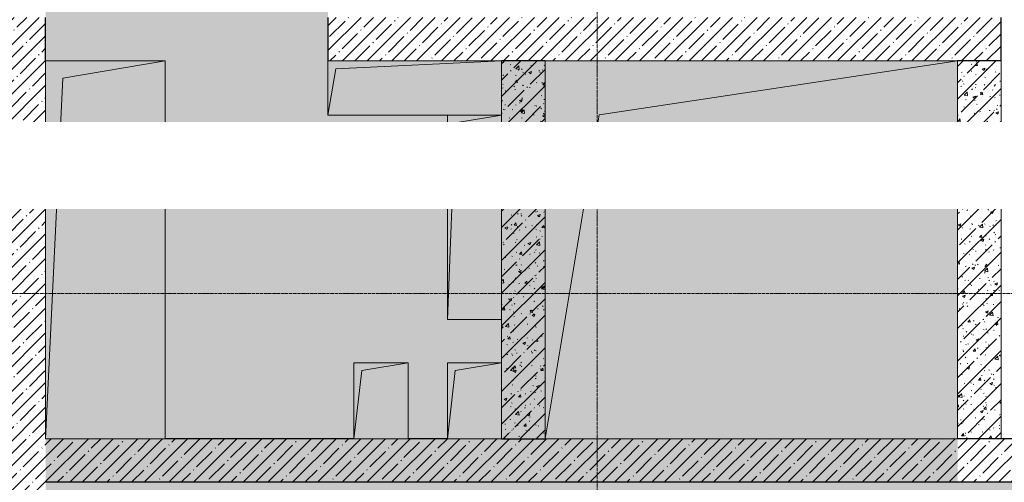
# Model space of a CAD drawing. Header units: millimetres. Extents: x -26888115 to 7466299, y -86687 to 22081.
# Tile 92 of 208: x 58458 to 62993, y -32969 to -30839. Entities that reach past the tile are written whole.
import ezdxf
from ezdxf import colors
from ezdxf.entities.mleader import LeaderData, LeaderLine
from ezdxf.math import Vec2, Vec3

# ---------------------------------------------------------------- set-up
doc = ezdxf.new("R2010")
doc.units = ezdxf.units.MM
for name, pattern in [('-D1-03x03', [6, 3, -3]), ('-D1d1-15x02', [19, 15, -2, 0, -2]), ('DASHDOT', [25.4, 12.7, -6.35, 0, -6.35])]:
    doc.linetypes.add(name, pattern=pattern)
for name, color, linetype, lineweight in [('_0', 7, 'Continuous', 13), ('A-000-MH_MASS', 7, '-D1-03x03', 5), ('A-200-M_WALL', 7, 'Continuous', 5), ('A-200-M_WALL_PAT', 7, 'Continuous', 5), ('dim_pot', 183, 'Continuous', 9), ('M-567-M_MECH_EQP', 7, 'Continuous', 5), ('Z-060-M_DETAIL', 7, 'Continuous', 5), ('Оси', 7, 'Continuous', 5)]:
    doc.layers.add(name, color=color, linetype=linetype, lineweight=lineweight)
doc.layers.add('dim_razv', color=7, linetype='DASHDOT', lineweight=9, true_color=0x285228)
doc.styles.add('In tre', font='isocpeur.ttf', dxfattribs={"width": 0.8, "oblique": 10})
pattern_1 = [(45, (36177.975, -48979.44), (-57.02463, 57.02463), []), (45, (36235, -48979.44), (-57.02463, 57.02463), [100.806, -20.161, 3.353, -16.808])]
pattern_2 = [(45, (36177.98, -48979.44), (-75.43415, 75.43415), [106.68, -17.78, 3.556, -17.78]), (45, (36177.98, -48904.05), (-75.43415, 75.43415), []), (50, (36177.98, -48979.44), (127.5292, -11.15758), [13.335, -146.685]), (355, (36177.98, -48979.44), (-24.66966, 133.74), [10.668, -117.348]), (100.451, (36188.6, -48980.37), (102.85973, 122.5818), [11.333, -124.663]), (46.184, (36177.98, -48943.88), (189.75516, -29.4304), [20.002, -220.027]), (96.636, (36193.79, -48946.33), (166.1822, 173.1996), [17, -186.995]), (351.184, (36177.98, -48943.88), (166.1839, 173.1976), [16.002, -176.022]), (21, (36195.76, -48952.77), (106.13027, -71.58603), [13.335, -146.685]), (326, (36195.76, -48952.77), (43.2619, 128.93175), [10.668, -117.348]), (71.451, (36204.6, -48958.73), (149.39198, 57.34505), [11.333, -124.663]), (37.5, (36177.975, -48979.436), (2.16223, 59.18836), [3.353, -112.573, 3.353, -115.773, -117.792]), (37.5, (36177.975, -48979.436), (2.16223, 59.18836), [-235.052, 3.353, -114.44]), (7.5, (36177.975, -48979.436), (46.77386, 70.12615), [3.353, -64.567, 3.353, -109.906, -44.894]), (7.5, (36177.975, -48979.436), (46.77386, 70.12615), [-181.178, 3.353, -41.542]), (327.5, (36138.326, -48979.436), (94.91367, -4.01009), [3.353, -41.097, 3.353, -135.331, -184.023]), (327.5, (36138.326, -48979.436), (94.91367, -4.01009), [-183.134, 3.353, -180.67]), (317.5, (36120.55, -48979.44), (103.69057, 17.79882), [3.353, -54.432, 3.353, -88.748, -130.683]), (317.5, (36120.55, -48979.44), (103.69057, 17.79882), [-149.885, 3.353, -127.33])]

# ---------------------------------------------------------------- blocks, each defined once
blk = doc.blocks.new('A_MEQ_OpeningShaft-Rectangular - ВК-6586852-50_AS_Plan_33_Пентхаус')
at = {"layer": 'Z-060-M_DETAIL', "linetype": '-D1-03x03'}
blk.add_hatch(color=256, dxfattribs=at).paths.add_polyline_path([(0, -250), (35.7, -35.7), (800, 0), (0, 0)])
at = {"layer": 'A-000-MH_MASS'}
for p, q in [((800, 0), (0, 0)), ((0, 0), (0, -250)), ((800, -250), (800, 0)), ((0, -250), (800, -250))]:
    blk.add_line(p, q, dxfattribs=at)
at = {"layer": 'Z-060-M_DETAIL'}
for p, q in [((800, 0), (0, 0)), ((0, 0), (0, -250)), ((0, -250), (35.7, -35.7)), ((35.7, -35.7), (800, 0)), ((800, 0), (800, -250)), ((0, -250), (800, -250))]:
    blk.add_line(p, q, dxfattribs=at)
blk = doc.blocks.new('A_MEQ_OpeningShaft-Rectangular - ВК-7587318-50_AS_Plan_33_Пентхаус')
at = {"layer": 'Z-060-M_DETAIL', "linetype": '-D1-03x03'}
blk.add_hatch(color=256, dxfattribs=at).paths.add_polyline_path([(0, -940), (35.7, -35.7), (250, 0), (0, 0), (0, -395)])
at = {"layer": 'A-000-MH_MASS'}
for p, q in [((250, 0), (0, 0)), ((0, 0), (0, -940)), ((250, -940), (250, 0)), ((0, -940), (250, -940))]:
    blk.add_line(p, q, dxfattribs=at)
at = {"layer": 'Z-060-M_DETAIL'}
for p, q in [((250, 0), (0, 0)), ((0, 0), (0, -940)), ((0, -940), (35.7, -35.7)), ((35.7, -35.7), (250, 0)), ((250, 0), (250, -940)), ((0, -940), (250, -940))]:
    blk.add_line(p, q, dxfattribs=at)
blk = doc.blocks.new('A_MEQ_OpeningShaft-Rectangular - ВК-8227876-50_AS_Plan_33_Пентхаус')
at = {"layer": 'Z-060-M_DETAIL', "linetype": '-D1-03x03'}
blk.add_hatch(color=256, dxfattribs=at).paths.add_polyline_path([(0, -350), (35.7, -35.7), (250, 0), (0, 0)])
at = {"layer": 'A-000-MH_MASS'}
for p, q in [((250, 0), (0, 0)), ((0, 0), (0, -350)), ((250, -350), (250, 0)), ((0, -350), (250, -350))]:
    blk.add_line(p, q, dxfattribs=at)
at = {"layer": 'Z-060-M_DETAIL'}
for p, q in [((250, 0), (0, 0)), ((0, 0), (0, -350)), ((0, -350), (35.7, -35.7)), ((35.7, -35.7), (250, 0)), ((250, 0), (250, -350)), ((0, -350), (250, -350))]:
    blk.add_line(p, q, dxfattribs=at)
blk = doc.blocks.new('A_MEQ_OpeningShaft-Rectangular - ТС_ХС-8227753-50_AS_Plan_33_Пентхаус')
at = {"layer": 'Z-060-M_DETAIL', "linetype": '-D1-03x03'}
blk.add_hatch(color=256, dxfattribs=at).paths.add_polyline_path([(0, -1740), (78.6, -78.6), (550, 0), (0, 0), (0, -1659.6)])
at = {"layer": 'A-000-MH_MASS'}
for p, q in [((550, 0), (0, 0)), ((0, 0), (0, -1740)), ((550, -1740), (550, 0)), ((0, -1740), (550, -1740))]:
    blk.add_line(p, q, dxfattribs=at)
at = {"layer": 'Z-060-M_DETAIL'}
for p, q in [((550, 0), (78.6, -78.6)), ((550, -1740), (550, 0)), ((550, 0), (0, 0)), ((0, 0), (0, -1740)), ((78.6, -78.6), (550, 0)), ((550, 0), (550, -1740)), ((78.6, -78.6), (0, -1740)), ((0, -1740), (78.6, -78.6)), ((0, -1740), (550, -1740)), ((0, -1740), (550, -1740))]:
    blk.add_line(p, q, dxfattribs=at)
blk = doc.blocks.new('A_MEQ_OpeningShaft-Rectangular - ОВ-8227749-50_AS_Plan_33_Пентхаус')
at = {"layer": 'Z-060-M_DETAIL', "linetype": '-D1-03x03'}
blk.add_hatch(color=256, dxfattribs=at).paths.add_polyline_path([(0, -1740), (248.6, -248.6), (1900, 0), (0, 0), (0, -645)])
at = {"layer": 'A-000-MH_MASS'}
for p, q in [((1900, 0), (0, 0)), ((0, 0), (0, -1740)), ((1900, -1740), (1900, 0)), ((0, -1740), (1900, -1740))]:
    blk.add_line(p, q, dxfattribs=at)
at = {"layer": 'Z-060-M_DETAIL'}
for p, q in [((1900, 0), (0, 0)), ((0, 0), (0, -1740)), ((248.6, -248.6), (1900, 0)), ((1900, 0), (1900, -1740)), ((0, -1740), (248.6, -248.6)), ((0, -1740), (1900, -1740))]:
    blk.add_line(p, q, dxfattribs=at)

msp = doc.modelspace()

# ---------------------------------------------------------------- hatches: boundary and pattern name
at = {"layer": '_0', "transparency": 33554534}
h = msp.add_hatch(color=252, dxfattribs=at)
h.dxf.hatch_style = 1
h.paths.add_polyline_path([(35678, -49484.4), (73628, -49484.4), (73628, -19534.4), (35678, -19534.4)])
h.paths.add_polyline_path([(44578, -40979.4), (44578, -34929.4), (49428, -34929.4), (49428, -36429.4), (51078, -36429.4), (51078, -30029.4), (49428, -30029.4), (49428, -30823.8), (44578, -30823.8), (44578, -28029.4), (64728, -28029.4), (64728, -32969.4), (62778, -32969.4), (62778, -31029.4), (59878, -31029.4), (59878, -30029.4), (58578, -30029.4), (58578, -38979.4), (64728, -38979.4), (64728, -40979.4)], flags=16)
at = {"layer": 'A-200-M_WALL_PAT'}
h = msp.add_hatch(dxfattribs=at)
h.set_pattern_fill('FP_2', color=256, style=0, pattern_type=2)
h.set_pattern_definition(pattern_1)
h.paths.add_polyline_path([(58378, -31029.4), (58578, -31029.4), (58578, -30829.4), (56078, -30829.4), (56078, -31029.4), (57635.3, -31029.4)])
h = msp.add_hatch(dxfattribs=at)
h.set_pattern_fill('FP_2', color=256, style=0, pattern_type=2)
h.set_pattern_definition(pattern_1)
h.paths.add_polyline_path([(62978, -31029.4), (62978, -30829.4), (59878, -30829.4), (59878, -31029.4), (62778, -31029.4)])
h = msp.add_hatch(dxfattribs=at)
h.set_pattern_fill('FP_2', color=256, style=0, pattern_type=2)
h.set_pattern_definition(pattern_1)
h.paths.add_polyline_path([(58578, -38079.4), (58578, -31029.4), (58378, -31029.4), (58378, -38079.4)])
h = msp.add_hatch(dxfattribs=at)
h.set_pattern_fill('FP_1', color=256, style=0, pattern_type=2)
h.set_pattern_definition(pattern_2)
h.paths.add_polyline_path([(60678, -32769.4), (60878, -32769.4), (60878, -31029.4), (60678, -31029.4), (60678, -32455.2)])
h = msp.add_hatch(dxfattribs=at)
h.set_pattern_fill('FP_1', color=256, style=0, pattern_type=2)
h.set_pattern_definition(pattern_2)
h.paths.add_polyline_path([(62978, -32769.4), (62978, -31029.4), (62778, -31029.4), (62778, -32769.4)])
h = msp.add_hatch(dxfattribs=at)
h.set_pattern_fill('FP_2', color=256, style=0, pattern_type=2)
h.set_pattern_definition(pattern_1)
h.paths.add_polyline_path([(58718.6, -32969.4), (64528, -32969.4), (64528, -32769.4), (58578, -32769.4), (58578, -32969.4), (58656.5, -32969.4)])

# ---------------------------------------------------------------- linework, layer by layer
at = {"layer": 'A-200-M_WALL', "lineweight": 25}
for p, q in [((58578, -31029.4), (58578, -30829.4)), ((59878, -30829.4), (59878, -31029.4)), ((62978, -31029.4), (62978, -30829.4)), ((60878, -31029.4), (60678, -31029.4)), ((62978, -31029.4), (62778, -31029.4)), ((59998, -32769.4), (59128, -32769.4)), ((60428, -32769.4), (60248, -32769.4)), ((60678, -32769.4), (60878, -32769.4)), ((64528, -32769.4), (62778, -32769.4)), ((64528, -32969.4), (58578, -32969.4))]:
    msp.add_line(p, q, dxfattribs=at)
at = {"layer": 'A-200-M_WALL', "lineweight": 9}
for p, q in [((62978, -31029.4), (62978, -32769.4)), ((60678, -32219.4), (60678, -32419.4))]:
    msp.add_line(p, q, dxfattribs=at)
at = {"layer": 'Оси', "linetype": '-D1d1-15x02'}
for p, q in [((61118, -51768.8), (61118, -18492.1)), ((32615.2, -32099.4), (74746.1, -32099.4))]:
    msp.add_line(p, q, dxfattribs=at)

# ---------------------------------------------------------------- block references
at = {"layer": 'M-567-M_MECH_EQP'}
for name, p in [('A_MEQ_OpeningShaft-Rectangular - ТС_ХС-8227753-50_AS_Plan_33_Пентхаус', (58578, -31029.4)), ('A_MEQ_OpeningShaft-Rectangular - ВК-6586852-50_AS_Plan_33_Пентхаус', (59878, -31029.4)), ('A_MEQ_OpeningShaft-Rectangular - ОВ-8227749-50_AS_Plan_33_Пентхаус', (60878, -31029.4)), ('A_MEQ_OpeningShaft-Rectangular - ВК-7587318-50_AS_Plan_33_Пентхаус', (60428, -31279.4)), ('A_MEQ_OpeningShaft-Rectangular - ВК-8227876-50_AS_Plan_33_Пентхаус', (59998, -32419.4)), ('A_MEQ_OpeningShaft-Rectangular - ВК-8227876-50_AS_Plan_33_Пентхаус', (60428, -32419.4))]:
    msp.add_blockref(name, p, dxfattribs=at)

# ---------------------------------------------------------------- next in the draw order: leaders
at = {"layer": 'dim_pot', "color": 0, "linetype": 'ByBlock'}
ml = msp.add_multileader_mtext('Standard', dxfattribs=at)
ml.set_content('Лючок 400х400 для обслуживания запотолочных пожарных извещателей, расположение уточнить по месту', style='In tre')
ml.set_leader_properties()
ml.build(insert=Vec2(0, 0))
ml.multileader.update_dxf_attribs({"text_left_attachment_type": 6, "text_right_attachment_type": 6, "dogleg_length": 1, "arrow_head_size": 0, "scale": 50})
ctx = ml.context
ctx.base_point, ctx.scale, ctx.char_height, ctx.arrow_head_size, ctx.landing_gap_size, ctx.plane_origin = Vec3(59333.8, -34272.7), 50, 200, 0, 4.5, Vec3(66193.6, -29209.3)
ctx.left_attachment, ctx.right_attachment = 6, 6
notes = []
notes.append((ctx, [(1, (1, 1, 0), (59283.8, -34272.7), (1, 0), 50, [(0, [(55028, -37279.4), (55028, -31929.4)], 0, [])])]))
ctx.mtext.insert, ctx.mtext.width, ctx.mtext.defined_height, ctx.mtext.flow_direction = Vec3(59338.3, -34012.7), 3669.399, 696.6, 5
ctx.mtext.has_bg_fill, ctx.mtext.bg_color, ctx.mtext.bg_scale_factor, ctx.mtext.bg_transparency, ctx.mtext.use_window_bg_color = 1, -1027028792, 1.5, 0, 1
at = {"layer": 'dim_razv', "color": 0, "linetype": 'ByBlock'}
ml = msp.add_multileader_mtext('Standard', dxfattribs=at)
ml.set_content('Плитка керамогранитная, настенная', style='In tre')
ml.set_leader_properties()
ml.build(insert=Vec2(0, 0))
ml.multileader.update_dxf_attribs({"text_left_attachment_type": 6, "text_right_attachment_type": 6, "dogleg_length": 1, "arrow_head_size": 0, "scale": 50})
ctx = ml.context
ctx.base_point, ctx.scale, ctx.char_height, ctx.arrow_head_size, ctx.landing_gap_size, ctx.plane_origin = Vec3(48765.5, -31651.1), 50, 200, 0, 4.5, Vec3(61086.9, -29237.9)
ctx.left_attachment, ctx.right_attachment = 6, 6
notes.append((ctx, [(0, (1, 1, 0), (51495.3, -31651.1), (-1, 0), 50, [(1, [(53769.7, -30952.3)], 0, [])])]))
ctx.mtext.insert, ctx.mtext.width, ctx.mtext.defined_height, ctx.mtext.flow_direction = Vec3(48770, -31411.1), 3092.716, 696.6, 5
ctx.mtext.has_bg_fill, ctx.mtext.bg_color, ctx.mtext.bg_scale_factor, ctx.mtext.bg_transparency, ctx.mtext.use_window_bg_color = 1, -1027028792, 1.5, 0, 1
for ctx, leaders in notes:
    for number, flags, end, landing, length, lines in leaders:
        leader = LeaderData()
        leader.index, (leader.has_last_leader_line, leader.has_dogleg_vector, leader.attachment_direction) = number, flags
        leader.last_leader_point, leader.dogleg_vector, leader.dogleg_length = Vec3(end), Vec3(landing), length
        for number, points, colour, breaks in lines:
            line = LeaderLine()
            line.index, line.vertices, line.color, line.breaks = number, Vec3.list(points), colors.encode_raw_color(colour), breaks
            leader.lines.append(line)
        ctx.leaders.append(leader)

doc.saveas('drawing.dxf')
